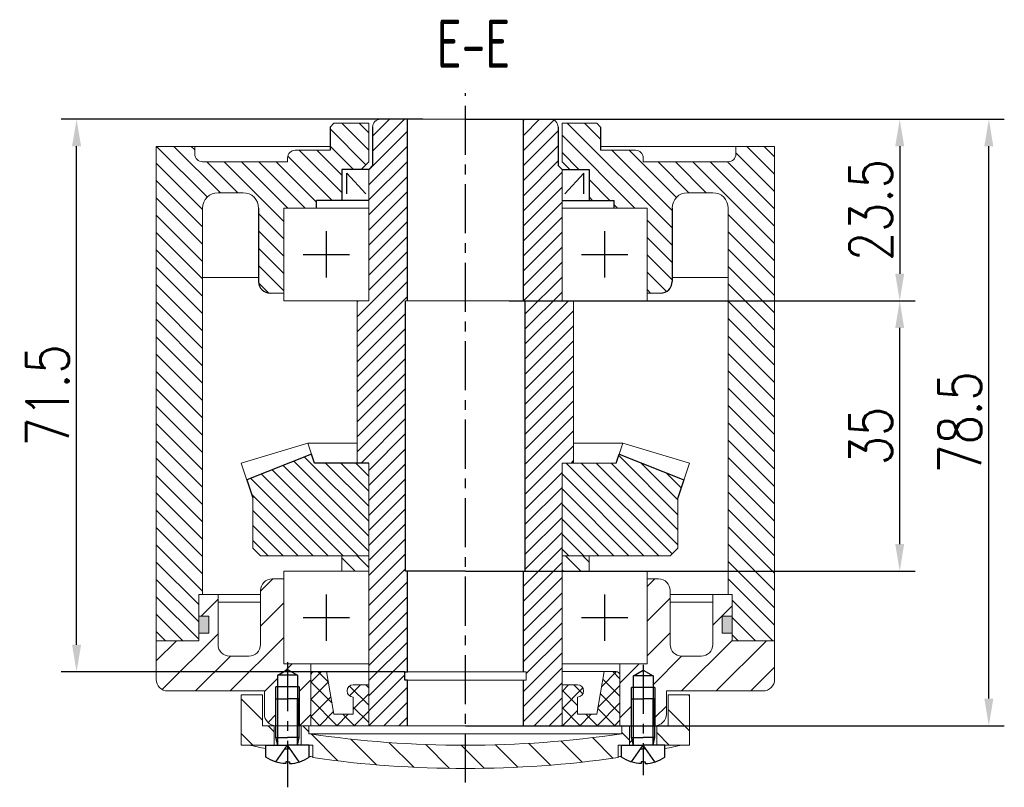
# Model space of a CAD drawing. Header units: inches. Extents: x -753 to 5070, y -3075 to 1581.
# Tile 92 of 178: x 3959 to 4087, y -2838 to -2739. Entities that reach past the tile are written whole.
import ezdxf

# ---------------------------------------------------------------- set-up
doc = ezdxf.new("R2010")
doc.units = ezdxf.units.IN
doc.header["$LTSCALE"] = 10
doc.header["$MEASUREMENT"] = 0
doc.linetypes.add('CENTER', pattern=[10.16, 6.35, -1.27, 1.27, -1.27])
doc.linetypes.add('HIDDEN', pattern=[1.905, 1.27, -0.635])
for name, color, linetype in [('1轮廓实线层', 7, 'Continuous'), ('2细线层', 4, 'Continuous'), ('3中心线层', 1, 'CENTER'), ('4虚线层', 6, 'HIDDEN'), ('5剖面线层', 2, 'Continuous'), ('6文字层', 3, 'Continuous'), ('7标注层', 4, 'Continuous')]:
    doc.layers.add(name, color=color, linetype=linetype)
doc.styles.add('PC_TEXTSTYLE', font='isocp.shx', dxfattribs={"width": 0.8, "bigfont": 'HZFS.SHX'})
doc.styles.add('TH_GBDIM', font='romans.shx', dxfattribs={"width": 0.8, "bigfont": 'gbcbig.shx'})
doc.dimstyles.new('TH_GBDIM', dxfattribs={"dimtxt": 3.5, "dimasz": 2.5, "dimexe": 2, "dimexo": 0, "dimgap": 1, "dimtad": 1, "dimdec": 4, "dimdsep": 46, "dimtxsty": 'TH_GBDIM', "dimcen": 0.09, "dimclrd": 4, "dimclre": 4, "dimclrt": 3, "dimadec": 0, "dimazin": 0, "dimtfac": 1, "dimtdec": 4, "dimtmove": 0, "dimatfit": 3, "dimfxl": 1, "dimtzin": 0, "dimarcsym": 0})
pattern_1 = [(135, (3818.3681, -3092.7254), (-1.122532, -1.122532), [])]
pattern_2 = [(315, (-160.4537, 145.2508), (2.245064, 2.245064), [])]

# ---------------------------------------------------------------- blocks, each defined once
blk = doc.blocks.new('A$C2029507C')
at = {"layer": '1轮廓实线层', "extrusion": (1.22465e-16, -7.4988e-33, -1)}
for points in [[(-1.3, 3.4), (-1.3, 8.4), (-2.8, 8.4)], [(-1.53, 2.4), (-1.3, 3.4), (-2.8, 3.4)]]:
    blk.add_lwpolyline(points, dxfattribs=at)
at = {"layer": '1轮廓实线层'}
for points in [[(4.3, 3.4), (4.3, 8.4), (2.8, 8.4)], [(4.08, 2.4), (4.3, 3.4), (2.8, 3.4)], [(5.6, 0.85), (5.6, 2.4), (2.8, 2.4)], [(2.8, 0.24), (3.04, 0.24), (3.04, 0)]]:
    blk.add_lwpolyline(points, dxfattribs=at)
at = {"layer": '1轮廓实线层', "extrusion": (-1.22465e-16, 7.4988e-33, -1)}
for points in [[(0, 0.85), (0, 2.4), (-2.8, 2.4)], [(-2.8, 0.24), (-2.56, 0.24), (-2.56, 0)]]:
    blk.add_lwpolyline(points, dxfattribs=at)
blk.add_arc((-2.8, 4.99), 5, 272.7513, 304.0558, dxfattribs=at)
at = {"layer": '1轮廓实线层'}
blk.add_arc((2.8, 4.99), 5, 272.7513, 304.0558, dxfattribs=at)
at = {"layer": '2细线层', "extrusion": (1.22465e-16, -7.4988e-33, -1)}
blk.add_lwpolyline([(-1.53, 2.4), (-1.53, 8.4)], dxfattribs=at)
at = {"layer": '2细线层'}
blk.add_lwpolyline([(4.08, 2.4), (4.08, 8.4)], dxfattribs=at)
at = {"layer": '4虚线层', "extrusion": (-1.22465e-16, 7.4988e-33, -1)}
for p, q in [((1.3, 0.22), (2.8, 2.4)), ((2.47, 1.92), (2.8, 1.92))]:
    blk.add_line(p, q, dxfattribs=at)
at = {"layer": '4虚线层'}
for p, q in [((4.3, 0.22), (2.8, 2.4)), ((3.13, 1.92), (2.8, 1.92))]:
    blk.add_line(p, q, dxfattribs=at)
at = {"layer": '1轮廓实线层', "color": 7, "style": 'PC_TEXTSTYLE'}
blk.add_text('TH_SUPERPART', height=1e-29, rotation=90, dxfattribs=at).set_placement((2.8, 2.4))
blk = doc.blocks.new('A$C57CB2520')
at = {"linetype": 'Continuous', "lineweight": 0}
h = blk.add_hatch(dxfattribs=at)
h.set_pattern_fill('ANSI31', color=4, angle=-90, style=0)
h.set_pattern_definition(pattern_2)
h.paths.add_polyline_path([(2.75, 11.97), (0, 11.97), (0, 5.47), (4.25, 5.47), (4.25, 7.97), (2.75, 7.97)], flags=0)
h = blk.add_hatch(dxfattribs=at)
h.set_pattern_fill('ANSI31', color=4, angle=-90, style=0)
h.set_pattern_definition(pattern_2)
h.paths.add_polyline_path([(58, 11.97), (55.25, 11.97), (55.25, 7.97), (53.75, 7.97), (53.75, 5.47), (58, 5.47)], flags=0)
h = blk.add_hatch(dxfattribs=at)
h.set_pattern_fill('ANSI31', color=4, angle=-90, style=0)
h.set_pattern_definition(pattern_2)
edge = h.paths.add_edge_path(flags=0)
edge.add_line((50.25, 5.47), (50.25, 7.97))
edge.add_line((50.25, 7.97), (49.25, 7.97))
edge.add_line((49.25, 7.97), (49.25, 6.94))
edge.add_arc((29, 142.44), 137, -98.5, -81.5, ccw=False)
edge.add_line((8.75, 6.94), (8.75, 7.97))
edge.add_line((8.75, 7.97), (7.75, 7.97))
edge.add_line((7.75, 7.97), (7.75, 5.47))
edge.add_line((7.75, 5.47), (9.25, 5.47))
edge.add_line((9.25, 5.47), (9.25, 3.84))
edge.add_arc((29, 142.44), 140, 261.8902, 278.1098)
edge.add_line((48.75, 3.84), (48.75, 5.47))
edge.add_line((48.75, 5.47), (50.25, 5.47))
at = {"color": 7, "linetype": 'Continuous', "lineweight": 15}
for p, q in [((0, 5.47), (0, 11.97)), ((0, 11.97), (2.75, 11.97)), ((2.75, 11.97), (2.75, 7.97)), ((55.25, 7.97), (55.25, 11.97)), ((55.25, 11.97), (58, 11.97)), ((58, 11.97), (58, 5.47)), ((2.75, 7.97), (4.25, 7.97)), ((4.25, 7.97), (4.25, 5.47)), ((7.75, 5.47), (7.75, 7.97)), ((7.75, 7.97), (8.75, 7.97)), ((8.75, 7.97), (8.75, 6.94)), ((49.25, 7.97), (8.75, 7.97)), ((49.25, 6.94), (49.25, 7.97)), ((49.25, 7.97), (50.25, 7.97)), ((50.25, 7.97), (50.25, 5.47)), ((53.75, 5.47), (53.75, 7.97)), ((53.75, 7.97), (55.25, 7.97)), ((49.25, 6.94), (8.75, 6.94)), ((4.25, 5.47), (0, 5.47)), ((4.25, 5.47), (7.75, 5.47)), ((9.25, 5.47), (7.75, 5.47)), ((9.25, 5.47), (9.25, 3.84)), ((48.75, 3.84), (48.75, 5.47)), ((50.25, 5.47), (48.75, 5.47)), ((50.25, 5.47), (53.75, 5.47)), ((58, 5.47), (53.75, 5.47))]:
    blk.add_line(p, q, dxfattribs=at)
for centre, radius, start, end in [((29, 142.44), 137, 261.5, 278.5), ((29.05, 133.49), 131.06, 257.6353, 258.6236), ((28.95, 133.49), 131.06, 281.3764, 282.3647), ((29.05, 133.49), 131.06, 261.1107, 261.3098), ((29, 142.44), 140, 261.8902, 278.1098), ((28.95, 133.49), 131.06, 278.6902, 278.8893)]:
    blk.add_arc(centre, radius, start, end, dxfattribs=at)
at = {"layer": '1轮廓实线层'}
for p, q in [((4.73, 14.5), (6, 15.24)), ((7.28, 14.5), (4.73, 14.5)), ((4.73, 8.02), (4.73, 14.5)), ((6, 15.24), (7.28, 14.5)), ((7.28, 14.5), (7.28, 8)), ((50.73, 14.44), (52, 15.18)), ((53.28, 14.44), (50.73, 14.44)), ((50.73, 7.96), (50.73, 14.44)), ((52, 15.18), (53.28, 14.44)), ((53.28, 14.44), (53.28, 7.94)), ((7.5, 13), (4.5, 13)), ((53.5, 12.94), (50.5, 12.94))]:
    blk.add_line(p, q, dxfattribs=at)
at = {"layer": '2细线层'}
for p, q in [((4.5, 8.06), (4.5, 13)), ((7.5, 13), (7.5, 8)), ((50.5, 8.01), (50.5, 12.94)), ((53.5, 12.94), (53.5, 7.94))]:
    blk.add_line(p, q, dxfattribs=at)
at = {"layer": '3中心线层', "ltscale": 0.1}
for p, q in [((6, 16.19), (6, 0)), ((52, 15.86), (52, 1.58))]:
    blk.add_line(p, q, dxfattribs=at)
at = {"layer": '1轮廓实线层', "color": 7}
for p in [(3.2, 3.07), (49.2, 3.07)]:
    blk.add_blockref('A$C2029507C', p, dxfattribs=at)
blk = doc.blocks.new('*D441')
at = {"layer": '7标注层', "color": 4, "lineweight": -2, "transparency": 16777216}
for p, q in [((4024.33, -2751.58), (4075.02, -2751.58)), ((4073.02, -2755.08), (4073.02, -2771.58)), ((4022.49, -2775.08), (4075.02, -2775.08))]:
    blk.add_line(p, q, dxfattribs=at)
at = {"layer": '7标注层', "color": 4, "transparency": 16777216}
for points in [[(4072.44, -2755.08), (4073.6, -2755.08), (4073.02, -2751.58)], [(4072.44, -2771.58), (4073.6, -2771.58), (4073.02, -2775.08)]]:
    blk.add_solid(points, dxfattribs=at)
at = {"layer": 'Defpoints', "color": 0, "transparency": 16777216}
for p in [(4024.33, -2751.58), (4022.49, -2775.08), (4073.02, -2775.08)]:
    blk.add_point(p, dxfattribs=at)
at = {"layer": '7标注层', "color": 3, "transparency": 16777216, "insert": (4069.27, -2763.33), "char_height": 5.5, "attachment_point": 5, "rotation": 90, "style": 'TH_GBDIM'}
blk.add_mtext('23.5', dxfattribs=at)
blk = doc.blocks.new('*D442')
at = {"layer": '7标注层', "color": 4, "lineweight": -2, "transparency": 16777216}
for p, q in [((4024.33, -2775.08), (4075.02, -2775.08)), ((4073.02, -2806.58), (4073.02, -2778.58)), ((4020.71, -2810.08), (4075.02, -2810.08))]:
    blk.add_line(p, q, dxfattribs=at)
at = {"layer": '7标注层', "color": 4, "transparency": 16777216}
for points in [[(4072.44, -2778.58), (4073.6, -2778.58), (4073.02, -2775.08)], [(4072.44, -2806.58), (4073.6, -2806.58), (4073.02, -2810.08)]]:
    blk.add_solid(points, dxfattribs=at)
at = {"layer": 'Defpoints', "color": 0, "transparency": 16777216}
for p in [(4024.33, -2775.08), (4073.02, -2775.08), (4020.71, -2810.08)]:
    blk.add_point(p, dxfattribs=at)
at = {"layer": '7标注层', "color": 3, "transparency": 16777216, "insert": (4069.27, -2792.58), "char_height": 5.5, "attachment_point": 5, "rotation": 90, "style": 'TH_GBDIM'}
blk.add_mtext('35', dxfattribs=at)
blk = doc.blocks.new('*D443')
at = {"layer": '7标注层', "color": 4, "lineweight": -2, "transparency": 16777216}
for p, q in [((4016.83, -2751.58), (4086.55, -2751.58)), ((4084.55, -2826.58), (4084.55, -2755.08)), ((4016.83, -2830.08), (4086.55, -2830.08))]:
    blk.add_line(p, q, dxfattribs=at)
at = {"layer": '7标注层', "color": 4, "transparency": 16777216}
for points in [[(4083.96, -2755.08), (4085.13, -2755.08), (4084.55, -2751.58)], [(4083.96, -2826.58), (4085.13, -2826.58), (4084.55, -2830.08)]]:
    blk.add_solid(points, dxfattribs=at)
at = {"layer": 'Defpoints', "color": 0, "transparency": 16777216}
for p in [(4016.83, -2751.58), (4084.55, -2751.58), (4016.83, -2830.08)]:
    blk.add_point(p, dxfattribs=at)
at = {"layer": '7标注层', "color": 3, "transparency": 16777216, "insert": (4080.8, -2790.83), "char_height": 5.5, "attachment_point": 5, "rotation": 90, "style": 'TH_GBDIM'}
blk.add_mtext('78.5', dxfattribs=at)
blk = doc.blocks.new('*D444')
at = {"layer": '7标注层', "color": 4, "lineweight": -2, "transparency": 16777216}
for p, q in [((4011.33, -2751.58), (3964.53, -2751.58)), ((3966.53, -2819.6), (3966.53, -2755.08)), ((4008.98, -2823.1), (3964.53, -2823.1))]:
    blk.add_line(p, q, dxfattribs=at)
at = {"layer": '7标注层', "color": 4, "transparency": 16777216}
for points in [[(3965.95, -2755.08), (3967.12, -2755.08), (3966.53, -2751.58)], [(3965.95, -2819.6), (3967.12, -2819.6), (3966.53, -2823.1)]]:
    blk.add_solid(points, dxfattribs=at)
at = {"layer": 'Defpoints', "color": 0, "transparency": 16777216}
for p in [(3966.53, -2751.58), (4011.33, -2751.58), (4008.98, -2823.1)]:
    blk.add_point(p, dxfattribs=at)
at = {"layer": '7标注层', "color": 3, "transparency": 16777216, "insert": (3962.78, -2787.34), "char_height": 5.5, "attachment_point": 5, "rotation": 90, "style": 'TH_GBDIM'}
blk.add_mtext('71.5', dxfattribs=at)

msp = doc.modelspace()

# ---------------------------------------------------------------- hatches: boundary and pattern name
at = {"layer": '5剖面线层'}
h = msp.add_hatch(dxfattribs=at)
h.set_pattern_fill('ANSI31', color=256, scale=0.5, angle=90, style=0)
h.set_pattern_definition(pattern_1)
h.paths.add_polyline_path([(3976.831, -2775.576), (3982.831, -2775.576), (3982.831, -2813.084), (3982.331, -2813.084), (3982.331, -2819.084), (3976.831, -2819.084)])
edge = h.paths.add_edge_path()
edge.add_line((3976.831, -2755.084), (3981.831, -2755.084))
edge.add_line((3981.831, -2755.084), (3981.831, -2756.084))
edge.add_arc((3982.831, -2756.084), 1, 540, 630)
edge.add_line((3982.831, -2757.084), (3986.776, -2757.084))
edge.add_line((3986.776, -2757.084), (3986.776, -2761.084))
edge.add_line((3986.776, -2761.084), (3984.831, -2761.084))
edge.add_arc((3984.831, -2763.084), 2, 450, 540)
edge.add_line((3982.831, -2763.084), (3982.831, -2775.576))
edge.add_line((3982.831, -2775.576), (3976.831, -2775.576))
edge.add_line((3976.831, -2775.576), (3976.831, -2755.084))
edge = h.paths.add_edge_path()
edge.add_line((3990.081, -2766.751), (3993.331, -2766.751))
edge.add_line((3993.331, -2766.751), (3993.331, -2774.084))
edge.add_line((3993.331, -2774.084), (3991.581, -2774.084))
edge.add_arc((3991.581, -2772.584), 1.5, 180, 270, ccw=False)
edge.add_line((3990.081, -2772.584), (3990.081, -2766.751))
edge = h.paths.add_edge_path()
edge.add_line((4003.331, -2758.084), (4004.331, -2757.084))
edge.add_line((4004.331, -2757.084), (4004.331, -2752.084))
edge.add_line((4004.331, -2752.084), (3999.831, -2752.084))
edge.add_line((3999.831, -2752.084), (3999.331, -2752.584))
edge.add_line((3999.331, -2752.584), (3999.331, -2755.584))
edge.add_line((3999.331, -2755.584), (3994.831, -2755.584))
edge.add_arc((3994.831, -2756.584), 1, 90, 135)
edge.add_arc((3983.691, -2751.97), 11.141, 335.53158, 339.46842, ccw=False)
edge.add_line((3993.831, -2756.584), (3993.831, -2757.084))
edge.add_line((3993.831, -2757.084), (3986.776, -2757.084))
edge.add_line((3986.776, -2757.084), (3986.776, -2761.084))
edge.add_line((3986.776, -2761.084), (3988.081, -2761.084))
edge.add_arc((3988.081, -2763.084), 2, 0, 90, ccw=False)
edge.add_line((3990.081, -2763.084), (3990.081, -2766.751))
edge.add_line((3990.081, -2766.751), (3993.331, -2766.751))
edge.add_line((3993.331, -2766.751), (3993.331, -2763.084))
edge.add_line((3993.331, -2763.084), (3997.581, -2763.084))
edge.add_line((3997.581, -2763.084), (3997.581, -2762.084))
edge.add_line((3997.581, -2762.084), (4000.831, -2762.084))
edge.add_line((4000.831, -2762.084), (4000.831, -2758.084))
edge.add_line((4000.831, -2758.084), (4003.331, -2758.084))
h = msp.add_hatch(dxfattribs=at)
h.set_pattern_fill('ANSI31', color=2, scale=11)
h.set_pattern_definition([(45, (2670, -3036.5797), (-0.9722718, 0.9722718), [])])
h.paths.add_polyline_path([(4009.081, -2775.084), (4009.331, -2775.084), (4009.331, -2751.584), (4005.83, -2751.584, 0.4138254), (4004.831, -2752.584), (4004.831, -2757.584), (4004.331, -2758.084), (4004.331, -2775.084), (4002.831, -2775.084), (4002.831, -2796.084), (4004.331, -2796.084), (4004.331, -2830.084), (4009.331, -2830.084), (4009.331, -2824.197), (4008.981, -2824.197), (4008.981, -2823.097), (4009.331, -2823.097), (4009.331, -2810.084), (4009.081, -2810.084)])
h.paths.add_polyline_path([(4030.831, -2775.084), (4029.331, -2775.084), (4029.331, -2758.084), (4028.831, -2757.584), (4028.831, -2752.584, 0.4146018), (4027.83, -2751.584), (4024.331, -2751.584), (4024.331, -2775.084), (4024.581, -2775.084), (4024.581, -2810.084), (4024.331, -2810.084), (4024.331, -2823.097), (4024.681, -2823.097), (4024.681, -2824.197), (4024.331, -2824.197), (4024.331, -2830.084), (4029.331, -2830.084), (4029.331, -2796.084), (4030.831, -2796.084)])
h = msp.add_hatch(dxfattribs=at)
h.set_pattern_fill('ANSI31', color=256, scale=0.5, angle=90, style=0)
h.set_pattern_definition(pattern_1)
h.paths.add_polyline_path([(4056.831, -2775.576), (4050.831, -2775.576), (4050.831, -2813.084), (4051.331, -2813.084), (4051.331, -2819.084), (4056.831, -2819.084)])
edge = h.paths.add_edge_path()
edge.add_line((4056.831, -2755.084), (4051.831, -2755.084))
edge.add_line((4051.831, -2755.084), (4051.831, -2756.084))
edge.add_arc((4050.831, -2756.084), 1, -90, 0, ccw=False)
edge.add_line((4050.831, -2757.084), (4046.886, -2757.084))
edge.add_line((4046.886, -2757.084), (4046.886, -2761.084))
edge.add_line((4046.886, -2761.084), (4048.831, -2761.084))
edge.add_arc((4048.831, -2763.084), 2, 0, 90, ccw=False)
edge.add_line((4050.831, -2763.084), (4050.831, -2775.576))
edge.add_line((4050.831, -2775.576), (4056.831, -2775.576))
edge.add_line((4056.831, -2775.576), (4056.831, -2755.084))
edge = h.paths.add_edge_path()
edge.add_line((4043.581, -2766.751), (4040.331, -2766.751))
edge.add_line((4040.331, -2766.751), (4040.331, -2774.084))
edge.add_line((4040.331, -2774.084), (4042.081, -2774.084))
edge.add_arc((4042.081, -2772.584), 1.5, 270, 360)
edge.add_line((4043.581, -2772.584), (4043.581, -2766.751))
edge = h.paths.add_edge_path()
edge.add_line((4029.331, -2758.084), (4032.831, -2758.084))
edge.add_line((4032.831, -2758.084), (4032.831, -2762.084))
edge.add_line((4032.831, -2762.084), (4036.081, -2762.084))
edge.add_line((4036.081, -2762.084), (4036.081, -2763.084))
edge.add_line((4036.081, -2763.084), (4040.331, -2763.084))
edge.add_line((4040.331, -2763.084), (4040.331, -2766.751))
edge.add_line((4040.331, -2766.751), (4043.581, -2766.751))
edge.add_line((4043.581, -2766.751), (4043.581, -2763.084))
edge.add_arc((4045.581, -2763.084), 2, 90, 180, ccw=False)
edge.add_line((4045.581, -2761.084), (4046.886, -2761.084))
edge.add_line((4046.886, -2761.084), (4046.886, -2757.084))
edge.add_line((4046.886, -2757.084), (4039.831, -2757.084))
edge.add_line((4039.831, -2757.084), (4039.831, -2756.584))
edge.add_arc((4049.972, -2751.97), 11.141, 200.53158, 204.46842, ccw=False)
edge.add_arc((4038.831, -2756.584), 1, 45, 90)
edge.add_line((4038.831, -2755.584), (4034.331, -2755.584))
edge.add_line((4034.331, -2755.584), (4034.331, -2752.584))
edge.add_line((4034.331, -2752.584), (4033.831, -2752.084))
edge.add_line((4033.831, -2752.084), (4029.331, -2752.084))
edge.add_line((4029.331, -2752.084), (4029.331, -2758.084))
h = msp.add_hatch(dxfattribs=at)
h.set_pattern_fill('ANSI31', color=256, scale=11, angle=90, style=0)
h.set_pattern_definition([(135, (2670, -3036.5797), (-0.9722718, -0.9722718), [])])
h.paths.add_polyline_path([(4004.331, -2796.084), (3997.318, -2796.084), (3996.939, -2794.947), (3988.557, -2798.261), (3989.331, -2800.584), (3989.331, -2807.084), (3990.331, -2808.084), (4004.331, -2808.084)])
h.paths.add_polyline_path([(4029.331, -2808.084), (4043.331, -2808.084), (4044.331, -2807.084), (4044.331, -2800.584), (4045.106, -2798.261), (4036.724, -2794.947), (4036.345, -2796.084), (4029.331, -2796.084)])
h = msp.add_hatch(dxfattribs=at)
h.set_pattern_fill('ANSI31', color=256, scale=0.5, angle=90, style=0)
h.set_pattern_definition([(135, (3818.3681, -3115.2937), (-1.122532, -1.122532), [])])
h.paths.add_polyline_path([(4000.831, -2808.084), (4000.831, -2810.084), (4004.331, -2810.084), (4004.331, -2808.084)])
h.paths.add_polyline_path([(4032.831, -2810.084), (4032.831, -2808.084), (4029.331, -2808.084), (4029.331, -2810.084)])
h = msp.add_hatch(dxfattribs=at)
h.set_pattern_fill('ANSI31', color=4, style=0)
h.set_pattern_definition([(45, (3818.368, -3105.8837), (-2.245064, 2.245064), [])])
edge = h.paths.add_edge_path()
edge.add_line((3992.556, -2823.559), (3993.831, -2822.823))
edge.add_line((3993.831, -2822.823), (3993.831, -2822.084))
edge.add_line((3993.831, -2822.084), (3993.331, -2822.084))
edge.add_line((3993.331, -2822.084), (3993.331, -2811.084))
edge.add_line((3993.331, -2811.084), (3991.831, -2811.084))
edge.add_arc((3991.831, -2812.584), 1.5, 90, 180)
edge.add_line((3990.331, -2812.584), (3990.331, -2819.584))
edge.add_arc((3988.831, -2819.584), 1.5, 270, 360, ccw=False)
edge.add_line((3988.831, -2821.084), (3986.331, -2821.084))
edge.add_arc((3986.331, -2819.584), 1.5, 180, 270, ccw=False)
edge.add_line((3984.831, -2819.584), (3984.831, -2813.084))
edge.add_line((3984.831, -2813.084), (3982.331, -2813.084))
edge.add_line((3982.331, -2813.084), (3982.331, -2815.884))
edge.add_line((3982.331, -2815.884), (3983.631, -2815.884))
edge.add_line((3983.631, -2815.884), (3983.631, -2818.084))
edge.add_line((3983.631, -2818.084), (3982.331, -2818.084))
edge.add_line((3982.331, -2818.084), (3982.331, -2819.084))
edge.add_line((3982.331, -2819.084), (3976.831, -2819.084))
edge.add_line((3976.831, -2819.084), (3976.831, -2824.084))
edge.add_arc((3978.331, -2824.084), 1.5, 180, 270)
edge.add_line((3978.331, -2825.584), (3990.831, -2825.584))
edge.add_line((3990.831, -2825.584), (3990.831, -2828.584))
edge.add_arc((3992.331, -2828.584), 1.5, 180, 270)
edge.add_line((3992.331, -2830.084), (3992.331, -2826.584))
edge.add_line((3992.331, -2826.584), (3992.331, -2825.059))
edge.add_line((3992.331, -2825.059), (3992.556, -2825.059))
edge.add_line((3992.556, -2825.059), (3992.556, -2823.559))
h.paths.add_polyline_path([(3996.831, -2822.084), (3993.831, -2822.084), (3993.831, -2822.823), (3995.106, -2823.559), (3995.106, -2825.059), (3995.331, -2825.059), (3995.331, -2830.059), (3995.331, -2830.084), (3996.831, -2830.084)])
edge = h.paths.add_edge_path()
edge.add_line((4056.831, -2819.084), (4051.331, -2819.084))
edge.add_line((4051.331, -2819.084), (4051.331, -2818.084))
edge.add_line((4051.331, -2818.084), (4050.031, -2818.084))
edge.add_line((4050.031, -2818.084), (4050.031, -2815.884))
edge.add_line((4050.031, -2815.884), (4051.331, -2815.884))
edge.add_line((4051.331, -2815.884), (4051.331, -2813.084))
edge.add_line((4051.331, -2813.084), (4048.831, -2813.084))
edge.add_line((4048.831, -2813.084), (4048.831, -2819.584))
edge.add_arc((4047.331, -2819.584), 1.5, 270, 360, ccw=False)
edge.add_line((4047.331, -2821.084), (4044.831, -2821.084))
edge.add_arc((4044.831, -2819.584), 1.5, 180, 270, ccw=False)
edge.add_line((4043.331, -2819.584), (4043.331, -2812.584))
edge.add_arc((4041.831, -2812.584), 1.5, 0, 90)
edge.add_line((4041.831, -2811.084), (4040.331, -2811.084))
edge.add_line((4040.331, -2811.084), (4040.331, -2822.084))
edge.add_line((4040.331, -2822.084), (4036.831, -2822.084))
edge.add_line((4036.831, -2822.084), (4036.831, -2823.583))
edge.add_arc((4036.331, -2823.584), 0.5, -0.10835, 0.10835, ccw=False)
edge.add_line((4036.831, -2823.585), (4036.831, -2829.584))
edge.add_line((4036.831, -2829.584), (4036.831, -2830.084))
edge.add_line((4036.831, -2830.084), (4037.081, -2830.084))
edge.add_line((4037.081, -2830.084), (4038.081, -2830.084))
edge.add_line((4038.081, -2830.084), (4038.081, -2832.584))
edge.add_line((4038.081, -2832.584), (4038.556, -2832.584))
edge.add_line((4038.556, -2832.584), (4038.331, -2831.584))
edge.add_line((4038.331, -2831.584), (4038.331, -2826.584))
edge.add_line((4038.331, -2826.584), (4038.331, -2825.116))
edge.add_line((4038.331, -2825.116), (4038.556, -2825.116))
edge.add_line((4038.556, -2825.116), (4038.556, -2823.616))
edge.add_line((4038.556, -2823.616), (4039.831, -2822.88))
edge.add_line((4039.831, -2822.88), (4041.106, -2823.616))
edge.add_line((4041.106, -2823.616), (4041.106, -2825.116))
edge.add_line((4041.106, -2825.116), (4041.331, -2825.116))
edge.add_line((4041.331, -2825.116), (4041.331, -2830.084))
edge.add_arc((4041.331, -2828.584), 1.5, 270, 360)
edge.add_line((4042.831, -2828.584), (4042.831, -2825.584))
edge.add_line((4042.831, -2825.584), (4055.331, -2825.584))
edge.add_arc((4055.331, -2824.084), 1.5, 270, 360)
edge.add_line((4056.831, -2824.084), (4056.831, -2819.084))
h = msp.add_hatch(color=256, dxfattribs=at)
h.paths.add_polyline_path([(3983.631, -2815.884), (3982.331, -2815.884), (3982.331, -2818.084), (3983.631, -2818.084)])
h.paths.add_polyline_path([(4050.031, -2818.084), (4051.331, -2818.084), (4051.331, -2815.884), (4050.031, -2815.884)])
h = msp.add_hatch(dxfattribs=at)
h.set_pattern_fill('ANSI37', color=256, scale=0.5, style=0)
h.set_pattern_definition([(45, (3818.3681, -3092.7254), (-1.122532, 1.122532), []), (135, (3818.3681, -3092.7254), (-1.122532, -1.122532), [])])
h.paths.add_polyline_path([(3998.862, -2823.084), (3997.331, -2823.084, 0.414009), (3996.831, -2823.584), (3996.831, -2830.084), (4004.331, -2830.084), (4004.331, -2824.784), (4002.331, -2824.784, 1), (4002.331, -2826.384), (4002.331, -2828.584), (3999.831, -2828.584)])
h.paths.add_polyline_path([(4033.831, -2828.584), (4031.331, -2828.584), (4031.331, -2826.384, 1.0000005), (4031.331, -2824.784), (4031.331, -2824.784), (4029.331, -2824.784), (4029.331, -2830.084), (4036.831, -2830.084), (4036.831, -2823.583, 0.4134553), (4036.332, -2823.084), (4034.801, -2823.084)])

# ---------------------------------------------------------------- linework, layer by layer
for p, q in [((3999.831, -2752.084), (3999.331, -2752.584)), ((4033.831, -2752.084), (4034.331, -2752.584)), ((3999.331, -2752.584), (3999.331, -2755.584)), ((4034.331, -2752.584), (4034.331, -2755.584)), ((3996.94, -2794.947), (3988.557, -2798.261)), ((4036.723, -2794.947), (4045.106, -2798.261))]:
    msp.add_line(p, q)
at = {"color": 7, "linetype": 'Continuous', "lineweight": 15}
for p, q in [((4004.331, -2752.084), (3999.831, -2752.084)), ((4004.331, -2757.084), (4004.331, -2752.084)), ((4016.831, -2751.584), (4005.83, -2751.584)), ((4016.831, -2751.584), (4027.833, -2751.584)), ((4029.331, -2757.084), (4029.331, -2752.084)), ((4029.331, -2752.084), (4033.831, -2752.084)), ((3976.831, -2755.084), (3976.831, -2819.084)), ((3999.331, -2755.084), (3976.831, -2755.084)), ((3981.831, -2755.084), (3981.831, -2756.084)), ((4034.331, -2755.084), (4056.831, -2755.084)), ((4051.831, -2755.084), (4051.831, -2756.084)), ((4056.831, -2755.084), (4056.831, -2819.084)), ((3999.331, -2755.584), (3994.831, -2755.584)), ((4034.331, -2755.584), (4038.831, -2755.584)), ((3993.831, -2757.084), (3982.831, -2757.084)), ((3993.831, -2757.084), (3993.831, -2756.584)), ((4039.831, -2757.084), (4039.831, -2756.584)), ((4039.831, -2757.084), (4050.831, -2757.084)), ((4004.331, -2775.084), (4004.331, -2758.084)), ((4029.331, -2775.084), (4029.331, -2758.084)), ((3984.831, -2761.084), (3988.081, -2761.084)), ((4048.831, -2761.084), (4045.581, -2761.084)), ((3982.831, -2763.084), (3982.831, -2813.084)), ((3993.331, -2775.084), (3993.331, -2763.084)), ((3993.331, -2763.084), (4004.331, -2763.084)), ((4040.331, -2763.084), (4029.331, -2763.084)), ((4040.331, -2775.084), (4040.331, -2763.084)), ((4050.831, -2763.084), (4050.831, -2813.084)), ((3982.831, -2772.084), (3990.081, -2772.084)), ((4050.831, -2772.084), (4043.581, -2772.084)), ((3993.331, -2774.084), (3991.581, -2774.084)), ((4040.331, -2774.084), (4042.081, -2774.084)), ((4004.331, -2775.084), (3993.331, -2775.084)), ((4002.831, -2796.084), (4002.831, -2775.084)), ((4016.831, -2775.084), (4009.081, -2775.084)), ((4016.831, -2775.084), (4024.581, -2775.084)), ((4029.331, -2775.084), (4040.331, -2775.084)), ((4030.831, -2796.084), (4030.831, -2775.084)), ((3996.456, -2793.498), (3987.84, -2796.111)), ((3996.456, -2793.498), (4002.831, -2793.498)), ((3996.456, -2793.498), (3997.318, -2796.084)), ((4037.206, -2793.498), (4030.831, -2793.498)), ((4037.206, -2793.498), (4036.345, -2796.084)), ((4037.206, -2793.498), (4045.822, -2796.111)), ((3987.84, -2796.111), (3989.331, -2800.584)), ((4004.331, -2796.084), (4004.331, -2808.084)), ((4004.331, -2830.084), (4004.331, -2796.084)), ((4029.331, -2796.084), (4029.331, -2808.084)), ((4036.345, -2796.084), (4029.331, -2796.084)), ((4029.331, -2830.084), (4029.331, -2796.084)), ((4045.822, -2796.111), (4044.331, -2800.584)), ((3989.331, -2800.584), (3989.331, -2807.084)), ((4044.331, -2800.584), (4044.331, -2807.084)), ((3989.331, -2807.084), (3990.331, -2808.084)), ((4044.331, -2807.084), (4043.331, -2808.084)), ((3990.331, -2808.084), (4004.331, -2808.084)), ((4000.831, -2810.084), (4000.831, -2808.084)), ((4004.331, -2810.084), (4004.331, -2808.084)), ((4029.331, -2810.084), (4029.331, -2808.084)), ((4043.331, -2808.084), (4029.331, -2808.084)), ((4032.831, -2810.084), (4032.831, -2808.084)), ((3993.331, -2811.084), (3991.831, -2811.084)), ((3993.331, -2810.084), (4004.331, -2810.084)), ((3993.331, -2822.084), (3993.331, -2810.084)), ((4004.331, -2810.684), (4004.331, -2821.484)), ((4040.331, -2810.084), (4029.331, -2810.084)), ((4029.331, -2810.684), (4029.331, -2821.484)), ((4040.331, -2822.084), (4040.331, -2810.084)), ((4040.331, -2811.084), (4041.831, -2811.084)), ((3984.831, -2813.084), (3982.331, -2813.084)), ((3982.331, -2819.084), (3982.331, -2813.084)), ((3982.331, -2813.084), (3982.831, -2813.084)), ((3984.831, -2813.084), (3984.831, -2819.584)), ((3984.831, -2813.084), (3990.331, -2813.084)), ((3990.331, -2819.584), (3990.331, -2812.584)), ((4043.331, -2819.584), (4043.331, -2812.584)), ((4048.831, -2813.084), (4043.331, -2813.084)), ((4048.831, -2813.084), (4048.831, -2819.584)), ((4048.831, -2813.084), (4051.331, -2813.084)), ((4051.331, -2813.084), (4050.831, -2813.084)), ((4051.331, -2819.084), (4051.331, -2813.084)), ((3990.331, -2814.084), (3984.831, -2814.084)), ((4043.331, -2814.084), (4048.831, -2814.084)), ((3983.631, -2815.884), (3982.331, -2815.884)), ((3983.631, -2818.084), (3983.631, -2815.884)), ((4050.031, -2815.884), (4051.331, -2815.884)), ((4050.031, -2818.084), (4050.031, -2815.884)), ((3982.331, -2818.084), (3983.631, -2818.084)), ((4051.331, -2818.084), (4050.031, -2818.084)), ((3976.831, -2824.084), (3976.831, -2819.084)), ((3982.331, -2819.084), (3976.831, -2819.084)), ((3982.331, -2819.084), (3976.831, -2819.084)), ((4051.331, -2819.084), (4056.831, -2819.084)), ((4051.331, -2819.084), (4056.831, -2819.084)), ((4056.831, -2824.084), (4056.831, -2819.084)), ((3988.831, -2821.084), (3986.331, -2821.084)), ((4044.831, -2821.084), (4047.331, -2821.084)), ((3993.331, -2822.084), (4004.331, -2822.084)), ((3996.831, -2822.084), (3996.831, -2830.084)), ((4040.331, -2822.084), (4029.331, -2822.084)), ((4036.831, -2822.084), (4036.831, -2830.084)), ((3996.831, -2823.584), (3996.831, -2829.584)), ((3998.862, -2823.084), (3997.331, -2823.084)), ((3999.831, -2828.584), (3998.862, -2823.084)), ((3998.862, -2823.084), (4004.331, -2823.084)), ((4008.981, -2823.097), (4016.831, -2823.097)), ((4008.981, -2824.197), (4008.981, -2823.097)), ((4024.681, -2823.097), (4016.831, -2823.097)), ((4024.681, -2824.197), (4024.681, -2823.097)), ((4034.801, -2823.084), (4029.331, -2823.084)), ((4033.831, -2828.584), (4034.801, -2823.084)), ((4034.801, -2823.084), (4036.331, -2823.084)), ((4036.831, -2823.584), (4036.831, -2829.584)), ((4004.331, -2824.784), (4002.331, -2824.784)), ((4008.981, -2824.197), (4016.831, -2824.197)), ((4024.681, -2824.197), (4016.831, -2824.197)), ((4029.331, -2824.784), (4031.331, -2824.784)), ((3990.831, -2825.584), (3978.331, -2825.584)), ((3990.831, -2828.584), (3990.831, -2825.584)), ((4002.331, -2826.384), (4002.331, -2828.584)), ((4031.331, -2826.384), (4031.331, -2828.584)), ((4042.831, -2825.584), (4055.331, -2825.584)), ((4042.831, -2828.584), (4042.831, -2825.584)), ((4002.331, -2828.584), (3999.831, -2828.584)), ((4031.331, -2828.584), (4033.831, -2828.584)), ((3992.331, -2830.084), (4016.831, -2830.084)), ((4041.331, -2830.084), (4016.831, -2830.084))]:
    msp.add_line(p, q, dxfattribs=at)
at = {"color": 7}
for p, q in [((3996.94, -2794.947), (3988.557, -2798.261)), ((3997.318, -2796.084), (3996.94, -2794.947)), ((4036.345, -2796.084), (4036.723, -2794.947)), ((4036.723, -2794.947), (4045.106, -2798.261)), ((4004.331, -2796.084), (3997.318, -2796.084)), ((3988.557, -2798.261), (3989.331, -2800.584)), ((4045.106, -2798.261), (4044.331, -2800.584))]:
    msp.add_line(p, q, dxfattribs=at)
at = {"color": 7, "linetype": 'Continuous', "lineweight": 15}
for centre, radius, start, end in [((4005.831, -2752.584), 1, 90, 180), ((4027.831, -2752.584), 1, 0, 90), ((3982.831, -2756.084), 1, 180, 270), ((3994.831, -2756.584), 1, 90, 180), ((4038.831, -2756.584), 1, 0, 90), ((4050.831, -2756.084), 1, 270, 0), ((3984.831, -2763.084), 2, 90, 180), ((3988.081, -2763.084), 2, 0, 90), ((4045.581, -2763.084), 2, 90, 180), ((4048.831, -2763.084), 2, 0, 90), ((3991.831, -2812.584), 1.5, 90, 180), ((4041.831, -2812.584), 1.5, 0, 90), ((3986.331, -2819.584), 1.5, 180, 270), ((3988.831, -2819.584), 1.5, 270, 0), ((4044.831, -2819.584), 1.5, 180, 270), ((4047.331, -2819.584), 1.5, 270, 0), ((3997.331, -2823.584), 0.5, 90, 180), ((4036.331, -2823.584), 0.5, 0, 90), ((3978.331, -2824.084), 1.5, 180, 270), ((4002.331, -2825.584), 0.8, 90, 270), ((4031.331, -2825.584), 0.8, 270, 90), ((4055.331, -2824.084), 1.5, 270, 0), ((3992.331, -2828.584), 1.5, 180, 270), ((4041.331, -2828.584), 1.5, 270, 0)]:
    msp.add_arc(centre, radius, start, end, dxfattribs=at)
at = {"layer": '1轮廓实线层', "ltscale": 2}
for p, q in [((4009.331, -2775.084), (4009.331, -2751.584)), ((4024.331, -2775.084), (4024.331, -2751.584)), ((4009.081, -2810.084), (4009.081, -2775.084)), ((4024.581, -2810.084), (4024.581, -2775.084)), ((4016.831, -2810.084), (4009.081, -2810.084)), ((4009.331, -2823.097), (4009.331, -2810.084)), ((4016.831, -2810.084), (4024.581, -2810.084)), ((4024.331, -2823.097), (4024.331, -2810.084)), ((4009.331, -2830.084), (4009.331, -2824.197)), ((4024.331, -2830.084), (4024.331, -2824.197))]:
    msp.add_line(p, q, dxfattribs=at)
at = {"layer": '1轮廓实线层'}
for p, q in [((4004.831, -2752.584), (4004.831, -2757.584)), ((4028.831, -2752.584), (4028.831, -2757.584)), ((4003.331, -2758.084), (4004.331, -2757.084)), ((4004.331, -2758.084), (4004.831, -2757.584)), ((4029.331, -2758.084), (4028.831, -2757.584)), ((4030.331, -2758.084), (4029.331, -2757.084)), ((4000.831, -2758.084), (4000.831, -2762.084)), ((4004.331, -2758.084), (4000.831, -2758.084)), ((4029.331, -2758.084), (4032.831, -2758.084)), ((4032.831, -2758.084), (4032.831, -2762.084)), ((3997.581, -2763.084), (3997.581, -2762.084)), ((4004.331, -2762.084), (3997.581, -2762.084)), ((4029.331, -2762.084), (4036.081, -2762.084)), ((4036.081, -2763.084), (4036.081, -2762.084)), ((3998.831, -2766.084), (3998.831, -2772.084)), ((4034.831, -2766.084), (4034.831, -2772.084)), ((3995.831, -2769.084), (4001.831, -2769.084)), ((4031.831, -2769.084), (4037.831, -2769.084)), ((3998.831, -2813.084), (3998.831, -2819.084)), ((4034.831, -2813.084), (4034.831, -2819.084)), ((3995.831, -2816.084), (4001.831, -2816.084)), ((4031.831, -2816.084), (4037.831, -2816.084)), ((4008.981, -2824.197), (4008.981, -2823.097)), ((4008.981, -2823.097), (4009.331, -2823.097)), ((4009.331, -2824.197), (4008.981, -2824.197))]:
    msp.add_line(p, q, dxfattribs=at)
at = {"layer": '1轮廓实线层', "color": 7}
for p, q in [((4001.516, -2761.251), (4001.516, -2758.568)), ((4001.516, -2758.568), (4003.959, -2761.251)), ((4032.147, -2758.568), (4029.704, -2761.251)), ((4032.147, -2761.251), (4032.147, -2758.568)), ((3990.081, -2763.084), (3990.081, -2772.584)), ((4043.581, -2763.084), (4043.581, -2772.584))]:
    msp.add_line(p, q, dxfattribs=at)
for centre, start, end in [((3991.581, -2772.584), 180, 270), ((4042.081, -2772.584), 270, 0)]:
    msp.add_arc(centre, 1.5, start, end, dxfattribs=at)
at = {"layer": '3中心线层', "ltscale": 0.1}
msp.add_line((4016.831, -2837.454), (4016.831, -2748.199), dxfattribs=at)

# ---------------------------------------------------------------- block references
at = {"layer": '3中心线层', "ltscale": 0.2}
msp.add_blockref('A$C57CB2520', (3987.831, -2838.059), dxfattribs=at)

# ---------------------------------------------------------------- texts
at = {"layer": '6文字层', "color": 7, "insert": (4013.127, -2738.687), "char_height": 6.25, "width": 37.44259, "attachment_point": 1, "style": 'PC_TEXTSTYLE'}
msp.add_mtext('{\\C3;E-E}', dxfattribs=at)

# ---------------------------------------------------------------- dimensions: what is measured, and where the dimension line sits
at = {"layer": '7标注层'}
dim = msp.add_linear_dim(base=(3966.533, -2751.584), p1=(4008.981, -2823.097), p2=(4011.331, -2751.584), angle=90, dimstyle='TH_GBDIM', override={"dimtxt": 5.5, "dimasz": 3.5, "dimgap": 1, "dimtad": 1, "dimjust": 0, "dimdec": 1, "dimlfac": 1, "dimse1": 0, "dimse2": 0, "dimsd1": 0, "dimsd2": 0, "dimadec": 1}, dxfattribs=at)
dim.commit()
dim.dimension.update_dxf_attribs({"geometry": '*D444', "text_midpoint": (3966.533, -2787.34), "dimtype": 160})
for base, p1, p2, picture, middle in [((4084.548, -2751.584), (4016.831, -2830.084), (4016.831, -2751.584), '*D443', (4080.798, -2790.834)), ((4073.021, -2775.084), (4024.331, -2751.584), (4022.486, -2775.084), '*D441', (4069.271, -2763.334)), ((4073.02, -2775.084), (4020.706, -2810.084), (4024.331, -2775.084), '*D442', (4069.27, -2792.584))]:
    dim = msp.add_linear_dim(base=base, p1=p1, p2=p2, angle=90, dimstyle='TH_GBDIM', override={"dimtxt": 5.5, "dimasz": 3.5, "dimdec": 1, "dimadec": 1}, dxfattribs=at)
    dim.commit()
    dim.dimension.update_dxf_attribs({"geometry": picture, "text_midpoint": middle})

doc.saveas('drawing.dxf')
